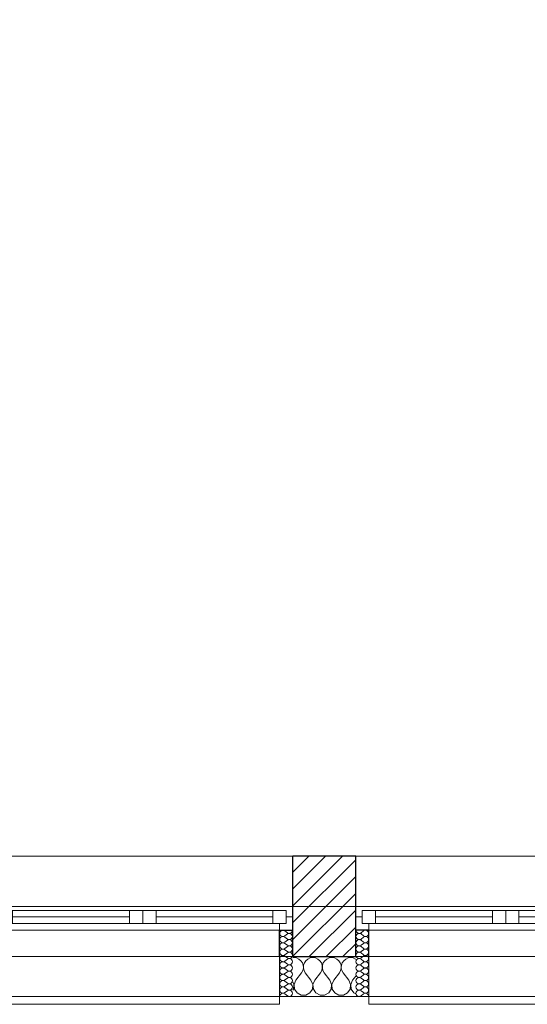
# Model space of a CAD drawing. Header units: millimetres. Extents: x -21056 to 421, y 9759 to 15589.
# Tile 39 of 120: x -4651 to -4459, y 9867 to 10239. Entities that reach past the tile are written whole.
import ezdxf

# ---------------------------------------------------------------- set-up
doc = ezdxf.new("R2010")
doc.units = ezdxf.units.MM
doc.header["$LTSCALE"] = 25
doc.header["$MEASUREMENT"] = 0
doc.linetypes.add('Kropki i Kreski', pattern=[670.277762, 352.777767, -176.388884, 0, -141.111112])
doc.linetypes.add('Przerywana', pattern=[240, 120, -120])
for name, color, linetype in [('Konstrukcja - Siatki mod', 7, 'Continuous'), ('KR_INW', 7, 'Continuous'), ('NAPIS_SODON', 7, 'Continuous'), ('Okna ArchiCADa', 7, 'Continuous')]:
    doc.layers.add(name, color=color, linetype=linetype)
for name, color, linetype, lineweight in [('Konstrukcja - Siatki mod_Nr_pióra__48', 1, 'Continuous', 15), ('KR_INW_Nr_pióra__101', 252, 'Continuous', 5), ('KR_INW_Nr_pióra__102', 3, 'Continuous', 5), ('KR_INW_Nr_pióra__27', 7, 'Continuous', 25), ('KR_INW_Nr_pióra__47', 7, 'Continuous', 15), ('NAPIS_SODON_Nr_pióra__1', 7, 'Continuous', 13), ('Okna ArchiCADa_Nr_pióra__1', 7, 'Continuous', 13), ('Okna ArchiCADa_Nr_pióra__27', 7, 'Continuous', 25)]:
    doc.layers.add(name, color=color, linetype=linetype, lineweight=lineweight)

# ---------------------------------------------------------------- blocks, each defined once
blk = doc.blocks.new('Strop_1', base_point=(179225, 121523.3))
at = {"layer": 'NAPIS_SODON_Nr_pióra__1', "linetype": 'Continuous', "flags": 128}
blk.add_lwpolyline([(179225, 121523.3), (179225.9, 107003.8), (250898.3, 107008.3), (250897.4, 121527.8)], close=True, dxfattribs=at)
blk = doc.blocks.new('*X223')
at = {"layer": 'KR_INW_Nr_pióra__102', "linetype": 'Continuous'}
for p, q in [((202214.3, 107001.6), (202209.8, 107000.9)), ((202224, 107000.2), (202214.3, 107001.6)), ((202233.1, 106996.2), (202224, 107000.2)), ((202240.6, 106989.9), (202233.1, 106996.2)), ((202266.9, 106996.2), (202259.4, 106989.9)), ((202276, 107000.2), (202266.9, 106996.2)), ((202285.7, 107001.6), (202276, 107000.2)), ((202295.5, 107000.2), (202285.7, 107001.6)), ((202304.5, 106996.2), (202295.5, 107000.2)), ((202312.1, 106989.9), (202304.5, 106996.2)), ((202338.4, 106996.2), (202330.8, 106989.9)), ((202347.4, 107000.2), (202338.4, 106996.2)), ((202357.1, 107001.6), (202347.4, 107000.2)), ((202366.9, 107000.2), (202357.1, 107001.6)), ((202375.9, 106996.2), (202366.9, 107000.2)), ((202383.5, 106989.9), (202375.9, 106996.2)), ((202409.8, 106996.2), (202402.2, 106989.9)), ((202418.8, 107000.2), (202409.8, 106996.2)), ((202428.6, 107001.6), (202418.8, 107000.2)), ((202438.3, 107000.2), (202428.6, 107001.6)), ((202447.3, 106996.2), (202438.3, 107000.2)), ((202447.4, 106996.2), (202447.3, 106996.2)), ((202246.2, 106981.8), (202240.6, 106989.9)), ((202249.4, 106972.5), (202246.2, 106981.8)), ((202247.6, 106953.1), (202249.9, 106962.6)), ((202249.9, 106962.6), (202249.4, 106972.5)), ((202250.6, 106972.5), (202250.1, 106962.6)), ((202250.1, 106962.6), (202252.4, 106953.1)), ((202253.8, 106981.8), (202250.6, 106972.5)), ((202259.4, 106989.9), (202253.8, 106981.8)), ((202317.7, 106981.8), (202312.1, 106989.9)), ((202320.8, 106972.5), (202317.7, 106981.8)), ((202319.1, 106953.1), (202321.3, 106962.6)), ((202321.3, 106962.6), (202320.8, 106972.5)), ((202322.1, 106972.5), (202321.6, 106962.6)), ((202321.6, 106962.6), (202323.8, 106953.1)), ((202325.2, 106981.8), (202322.1, 106972.5)), ((202330.8, 106989.9), (202325.2, 106981.8)), ((202389.1, 106981.8), (202383.5, 106989.9)), ((202392.2, 106972.5), (202389.1, 106981.8)), ((202390.5, 106953.1), (202392.7, 106962.6)), ((202392.7, 106962.6), (202392.2, 106972.5)), ((202393.5, 106972.5), (202393, 106962.6)), ((202393, 106962.6), (202395.2, 106953.1)), ((202396.6, 106981.8), (202393.5, 106972.5)), ((202402.2, 106989.9), (202396.6, 106981.8)), ((202221.4, 106915.9), (202242.9, 106944.4)), ((202242.9, 106944.4), (202247.6, 106953.1)), ((202252.4, 106953.1), (202257.1, 106944.4)), ((202278.6, 106915.9), (202257.1, 106944.4)), ((202292.9, 106915.9), (202314.3, 106944.4)), ((202314.3, 106944.4), (202319.1, 106953.1)), ((202323.8, 106953.1), (202328.6, 106944.4)), ((202350, 106915.9), (202328.6, 106944.4)), ((202364.3, 106915.9), (202385.7, 106944.4)), ((202385.7, 106944.4), (202390.5, 106953.1)), ((202395.2, 106953.1), (202400, 106944.4)), ((202421.4, 106915.9), (202400, 106944.4)), ((202435.7, 106915.9), (202447.4, 106931.4)), ((202213.9, 106899.8), (202209.8, 106909.5)), ((202209.8, 106878.9), (202212.2, 106882.5)), ((202212.2, 106882.5), (202213.9, 106899.8)), ((202221.4, 106915.9), (202214.7, 106899.8)), ((202214.7, 106899.8), (202216.3, 106882.5)), ((202216.3, 106882.5), (202226, 106868)), ((202274, 106868), (202283.7, 106882.5)), ((202285.3, 106899.8), (202278.6, 106915.9)), ((202283.7, 106882.5), (202285.3, 106899.8)), ((202292.9, 106915.9), (202286.1, 106899.8)), ((202286.1, 106899.8), (202287.8, 106882.5)), ((202287.8, 106882.5), (202297.4, 106868)), ((202345.5, 106868), (202355.1, 106882.5)), ((202356.7, 106899.8), (202350, 106915.9)), ((202355.1, 106882.5), (202356.7, 106899.8)), ((202364.3, 106915.9), (202357.6, 106899.8)), ((202357.6, 106899.8), (202359.2, 106882.5)), ((202359.2, 106882.5), (202368.8, 106868)), ((202416.9, 106868), (202426.5, 106882.5)), ((202428.2, 106899.8), (202421.4, 106915.9)), ((202426.5, 106882.5), (202428.2, 106899.8)), ((202435.7, 106915.9), (202429, 106899.8)), ((202429, 106899.8), (202430.6, 106882.5)), ((202430.6, 106882.5), (202440.3, 106868)), ((202226, 106868), (202241.3, 106859.8)), ((202241.3, 106859.8), (202258.7, 106859.8)), ((202258.7, 106859.8), (202274, 106868)), ((202297.4, 106868), (202312.7, 106859.8)), ((202312.7, 106859.8), (202330.1, 106859.8)), ((202330.1, 106859.8), (202345.5, 106868)), ((202368.8, 106868), (202384.2, 106859.8)), ((202384.2, 106859.8), (202401.6, 106859.8)), ((202401.6, 106859.8), (202416.9, 106868)), ((202440.3, 106868), (202447.4, 106864.2))]:
    blk.add_line(p, q, dxfattribs=at)
blk = doc.blocks.new('*X256')
at = {"layer": 'KR_INW_Nr_pióra__102', "linetype": 'Continuous'}
for p, q in [((202189.6, 107095.6), (202180.1, 107102.8)), ((202189.6, 107090.9), (202180.1, 107083.7)), ((202189.6, 107071.8), (202180.1, 107079)), ((202189.6, 107067), (202180.1, 107059.9)), ((202189.6, 107048), (202180.1, 107055.1)), ((202189.6, 107043.2), (202180.1, 107036.1)), ((202189.6, 107024.2), (202180.1, 107031.3)), ((202189.6, 107019.4), (202180.1, 107012.3)), ((202189.6, 107000.4), (202180.1, 107007.5)), ((202189.6, 106995.6), (202180.1, 106988.5)), ((202189.6, 106976.6), (202180.1, 106983.7)), ((202189.6, 106971.8), (202180.1, 106964.7)), ((202189.6, 106952.8), (202180.1, 106959.9)), ((202189.6, 106948), (202180.1, 106940.9)), ((202189.6, 106929), (202180.1, 106936.1)), ((202189.6, 106924.2), (202180.1, 106917)), ((202189.6, 106905.1), (202180.1, 106912.3)), ((202189.6, 106900.4), (202180.1, 106893.2)), ((202189.6, 106881.3), (202180.1, 106888.5)), ((202189.6, 106876.6), (202180.1, 106869.4)), ((202189.6, 106857.5), (202180.1, 106864.7))]:
    blk.add_line(p, q, dxfattribs=at)
for centre, start, end in [((202172.9, 107093.2), 53.1301, 180), ((202196.7, 107105.1), 233.1301, 0), ((202172.9, 107093.2), 180, 306.8699), ((202172.9, 107069.4), 53.1301, 180), ((202172.9, 107069.4), 180, 306.8699), ((202196.7, 107081.3), 233.1301, 126.8699), ((202196.7, 107057.5), 233.1301, 126.8699), ((202172.9, 107045.6), 53.1301, 180), ((202172.9, 107045.6), 180, 306.8699), ((202172.9, 107021.8), 53.1301, 180), ((202196.7, 107033.7), 233.1301, 126.8699), ((202172.9, 107021.8), 180, 306.8699), ((202172.9, 106998), 53.1301, 180), ((202172.9, 106998), 180, 306.8699), ((202196.7, 107009.9), 233.1301, 126.8699), ((202196.7, 106986.1), 233.1301, 126.8699), ((202172.9, 106974.2), 53.1301, 180), ((202172.9, 106974.2), 180, 306.8699), ((202172.9, 106950.4), 53.1301, 180), ((202196.7, 106962.3), 233.1301, 126.8699), ((202172.9, 106950.4), 180, 306.8699), ((202172.9, 106926.6), 53.1301, 180), ((202172.9, 106926.6), 180, 306.8699), ((202196.7, 106938.5), 233.1301, 126.8699), ((202196.7, 106914.7), 233.1301, 126.8699), ((202172.9, 106902.8), 53.1301, 180), ((202172.9, 106902.8), 180, 306.8699), ((202172.9, 106879), 53.1301, 180), ((202172.9, 106879), 180, 306.8699), ((202196.7, 106890.9), 233.1301, 126.8699), ((202196.7, 106867), 233.1301, 126.8699), ((202172.9, 106855.1), 53.1301, 180)]:
    blk.add_arc(centre, 11.9, start, end, dxfattribs=at)
blk = doc.blocks.new('*X257')
at = {"layer": 'KR_INW_Nr_pióra__102', "linetype": 'Continuous'}
for p, q in [((202467.6, 107095.6), (202477.2, 107102.8)), ((202467.6, 107090.9), (202477.2, 107083.7)), ((202467.6, 107071.8), (202477.2, 107079)), ((202467.6, 107067), (202477.2, 107059.9)), ((202467.6, 107048), (202477.2, 107055.1)), ((202467.6, 107043.2), (202477.2, 107036.1)), ((202467.6, 107024.2), (202477.2, 107031.3)), ((202467.6, 107019.4), (202477.2, 107012.3)), ((202467.6, 107000.4), (202477.2, 107007.5)), ((202467.6, 106995.6), (202477.2, 106988.5)), ((202467.6, 106976.6), (202477.2, 106983.7)), ((202467.6, 106971.8), (202477.2, 106964.7)), ((202467.6, 106952.8), (202477.2, 106959.9)), ((202467.6, 106948), (202477.2, 106940.9)), ((202467.6, 106929), (202477.2, 106936.1)), ((202467.6, 106924.2), (202477.2, 106917)), ((202467.6, 106905.1), (202477.2, 106912.3)), ((202467.6, 106900.4), (202477.2, 106893.2)), ((202467.6, 106881.3), (202477.2, 106888.5)), ((202467.6, 106876.6), (202477.2, 106869.4)), ((202467.6, 106857.5), (202477.2, 106864.7))]:
    blk.add_line(p, q, dxfattribs=at)
for centre, start, end in [((202460.5, 107105.1), 180, 306.8699), ((202484.3, 107093.2), 0, 126.8699), ((202460.5, 107081.3), 53.1301, 306.8699), ((202460.5, 107057.5), 53.1301, 306.8699), ((202484.3, 107093.2), 233.1301, 0), ((202484.3, 107069.4), 0, 126.8699), ((202484.3, 107069.4), 233.1301, 0), ((202460.5, 107033.7), 53.1301, 306.8699), ((202484.3, 107045.6), 0, 126.8699), ((202484.3, 107045.6), 233.1301, 0), ((202484.3, 107021.8), 0, 126.8699), ((202460.5, 107009.9), 53.1301, 306.8699), ((202460.5, 106986.1), 53.1301, 306.8699), ((202484.3, 107021.8), 233.1301, 0), ((202484.3, 106998), 0, 126.8699), ((202484.3, 106998), 233.1301, 0), ((202460.5, 106962.3), 53.1301, 306.8699), ((202484.3, 106974.2), 0, 126.8699), ((202484.3, 106974.2), 233.1301, 0), ((202484.3, 106950.4), 0, 126.8699), ((202460.5, 106938.5), 53.1301, 306.8699), ((202460.5, 106914.7), 53.1301, 306.8699), ((202484.3, 106950.4), 233.1301, 0), ((202484.3, 106926.6), 0, 126.8699), ((202484.3, 106926.6), 233.1301, 0), ((202460.5, 106890.9), 53.1301, 306.8699), ((202460.5, 106867), 53.1301, 306.8699), ((202484.3, 106902.8), 0, 126.8699), ((202484.3, 106902.8), 233.1301, 0), ((202484.3, 106879), 0, 126.8699), ((202484.3, 106879), 233.1301, 0), ((202484.3, 106855.1), 0, 126.8699)]:
    blk.add_arc(centre, 11.9, start, end, dxfattribs=at)
blk = doc.blocks.new('Okno dwuskrzydłowe 19_5')
at = {"layer": 'Okna ArchiCADa_Nr_pióra__1', "linetype": 'Continuous'}
for p, q in [((-566.8, 230), (566.8, 230)), ((-566.8, 0), (-541.8, 0)), ((-541.8, 25), (-491.8, 25)), ((-541.8, -25), (-541.8, 25)), ((-541.8, 0), (-541.8, -25)), ((-491.8, 25), (-50, 25)), ((-491.8, 25), (-491.8, -25)), ((-491.8, 25), (-50, 25)), ((-491.8, 0), (-50, 0)), ((-50, -25), (-50, 25)), ((-50, 25), (0, 25)), ((0, 25), (0, -25)), ((0, 25), (50, 25)), ((0, -25), (0, 25)), ((50, 25), (491.8, 25)), ((50, 25), (50, -25)), ((50, 25), (491.8, 25)), ((50, 0), (491.8, 0)), ((491.8, -25), (491.8, 25)), ((491.8, 25), (541.8, 25)), ((541.8, 25), (541.8, -25)), ((541.8, -25), (541.8, 0)), ((541.8, 0), (566.8, 0)), ((-541.8, -25), (-516.8, -25)), ((-491.8, -25), (-541.8, -25)), ((-516.8, -25), (-516.8, -50)), ((-50, -25), (-491.8, -25)), ((0, -25), (-50, -25)), ((50, -25), (0, -25)), ((491.8, -25), (50, -25)), ((541.8, -25), (491.8, -25)), ((516.8, -50), (516.8, -25)), ((516.8, -25), (541.8, -25)), ((-516.8, -50), (-566.8, -50)), ((0, -50), (-516.8, -50)), ((516.8, -50), (0, -50)), ((566.8, -50), (516.8, -50)), ((-516.8, -300), (-516.8, -330)), ((-516.8, -330), (516.8, -330)), ((516.8, -330), (516.8, -300))]:
    blk.add_line(p, q, dxfattribs=at)
at = {"layer": 'Okna ArchiCADa_Nr_pióra__1', "linetype": 'Przerywana'}
blk.add_line((-516.8, -300), (516.8, -300), dxfattribs=at)
at = {"layer": 'Okna ArchiCADa_Nr_pióra__27', "linetype": 'Continuous'}
for p, q in [((-566.8, -50), (-566.8, 0)), ((566.8, -50), (566.8, 0)), ((-516.8, -50), (-566.8, -50)), ((516.8, -50), (566.8, -50))]:
    blk.add_line(p, q, dxfattribs=at)
blk = doc.blocks.new('Ściana_3', base_point=(179075.1, 106855.1))
at = {"layer": 'KR_INW_Nr_pióra__101', "linetype": 'Continuous'}
h = blk.add_hatch(dxfattribs=at)
h.set_pattern_fill('Cegła_licówka', color=256, style=0, pattern_type=2)
h.set_pattern_definition([(45, (0, 0), (-31.819804, 31.819804), [])])
h.paths.add_polyline_path([(202209.8, 107155.1), (202209.8, 107105.1), (202209.8, 107005.1), (202447.4, 107005.1), (202447.4, 107105.1), (202447.4, 107155.1), (202447.4, 107385.1), (202209.8, 107385.1)])
at = {"layer": 'KR_INW_Nr_pióra__27', "linetype": 'Continuous'}
for p, q in [((202209.8, 107155.1), (202209.8, 107385.1)), ((202447.4, 107155.1), (202447.4, 107385.1)), ((202209.8, 107105.1), (202209.8, 107155.1)), ((202447.4, 107105.1), (202447.4, 107155.1)), ((202159.8, 107005.1), (202159.8, 107105.1)), ((202159.8, 107105.1), (202209.8, 107105.1)), ((202209.8, 107005.1), (202209.8, 107105.1)), ((202447.4, 107005.1), (202447.4, 107105.1)), ((202497.4, 107105.1), (202447.4, 107105.1)), ((202497.4, 107005.1), (202497.4, 107105.1)), ((202209.8, 107005.1), (202447.4, 107005.1))]:
    blk.add_line(p, q, dxfattribs=at)
at = {"layer": 'KR_INW_Nr_pióra__27', "linetype": 'Continuous', "flags": 128}
blk.add_lwpolyline([(202447.4, 107385.1), (202209.8, 107385.1)], dxfattribs=at)
at = {"layer": 'KR_INW_Nr_pióra__47', "linetype": 'Continuous'}
for p, q in [((202209.8, 107105.1), (202159.8, 107105.1)), ((202159.8, 107105.1), (202159.8, 106855.1)), ((202447.4, 107105.1), (202497.4, 107105.1)), ((202497.4, 107105.1), (202497.4, 106855.1)), ((202159.8, 106855.1), (202159.8, 107005.1)), ((202497.4, 106855.1), (202497.4, 107005.1)), ((202209.8, 106855.1), (202159.8, 106855.1)), ((202447.4, 106855.1), (202497.4, 106855.1))]:
    blk.add_line(p, q, dxfattribs=at)
at = {"layer": 'KR_INW_Nr_pióra__47', "linetype": 'Continuous', "flags": 128}
blk.add_lwpolyline([(202209.8, 106855.1), (202447.4, 106855.1)], dxfattribs=at)
at = {"layer": 'KR_INW'}
for name in ['*X256', '*X257', '*X223']:
    blk.add_blockref(name, (0, 0), dxfattribs=at)
at = {"layer": 'Okna ArchiCADa', "color": 21, "linetype": 'Continuous', "lineweight": 13, "true_color": 0xff9955, "zscale": 1000}
for p in [(201643.1, 107155.1), (203014.2, 107155.1)]:
    blk.add_blockref('Okno dwuskrzydłowe 19_5', p, dxfattribs=at)
blk = doc.blocks.new('Standardowy znacznik siatki_8')
at = {"layer": 'Konstrukcja - Siatki mod_Nr_pióra__48', "linetype": 'Kropki i Kreski'}
blk.add_line((1000, 0), (72912, 0), dxfattribs=at)

msp = doc.modelspace()

# ---------------------------------------------------------------- block references
at = {"layer": 'Konstrukcja - Siatki mod', "color": 8, "linetype": 'Continuous', "lineweight": 13, "xscale": 0.1, "yscale": 0.1, "zscale": 100}
msp.add_blockref('Standardowy znacznik siatki_8', (-6969.92, 9904.44), dxfattribs=at)
at = {"layer": 'KR_INW', "xscale": 0.1, "yscale": 0.1, "zscale": 0.1}
msp.add_blockref('Ściana_3', (-6861.34, 9870.44), dxfattribs=at)
at = {"layer": 'NAPIS_SODON', "linetype": 'Continuous', "xscale": 0.1, "yscale": 0.1, "zscale": 0.1}
msp.add_blockref('Strop_1', (-6846.35, 11337.26), dxfattribs=at)

doc.saveas('drawing.dxf')
